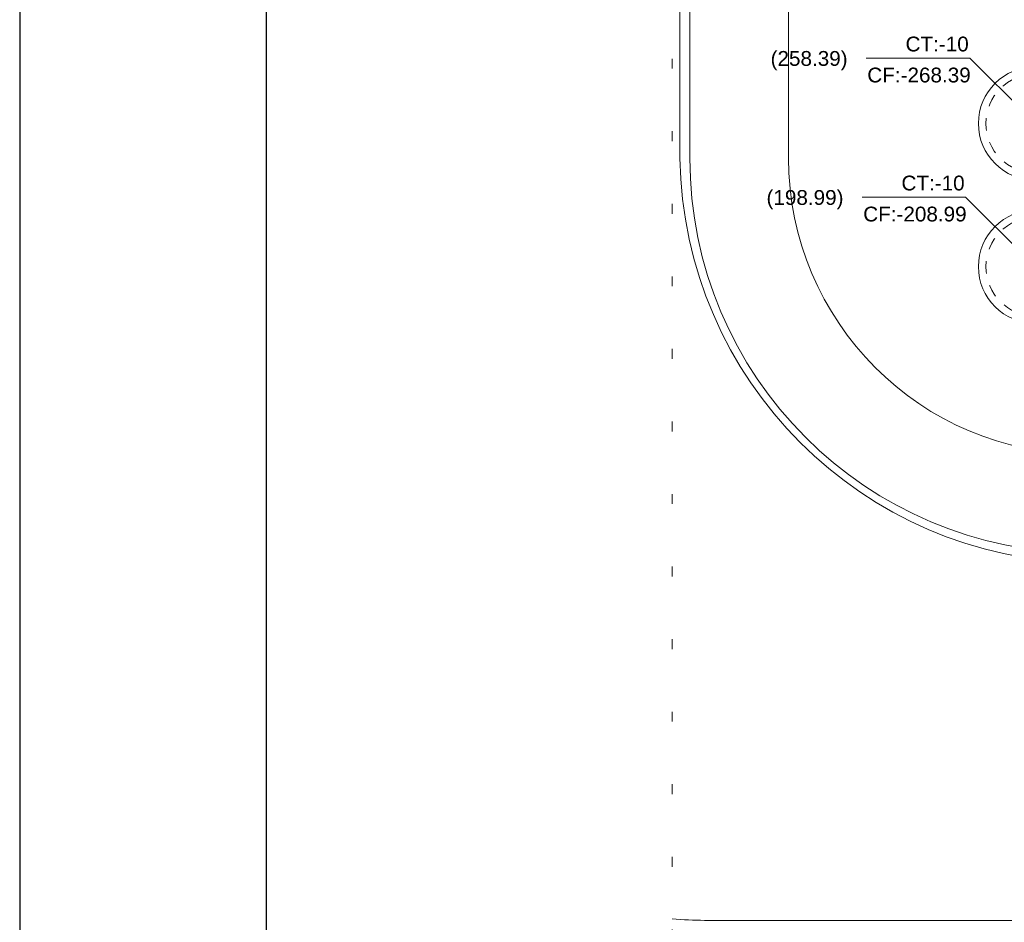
# Model space of a CAD drawing. Header units: feet. Extents: x 8 to 127, y 6 to 90.
# Tile 247 of 256: x 8 to 18, y 71 to 80. Entities that reach past the tile are written whole.
import ezdxf

# ---------------------------------------------------------------- set-up
doc = ezdxf.new("R2010")
doc.units = ezdxf.units.FT
doc.header["$MEASUREMENT"] = 0
doc.linetypes.add('DOT', pattern=[0.635, 0, -0.635])
doc.linetypes.add('JIS_02_1.2', pattern=[0.25, 0.125, -0.125])
for name, color, linetype in [('20', 252, 'Continuous'), ('ARQ-FOLHA', 7, 'Continuous'), ('NO ESPESSURA', 250, 'Continuous')]:
    doc.layers.add(name, color=color, linetype=linetype)
for name, color, linetype, lineweight in [('Cotas', 8, 'Continuous', 0), ('DI-Área do detalhe', 7, 'DOT', 0), ('Textos', 7, 'Continuous', 9), ('TQ-Filtro anaeróbio Sub-coletores', 108, 'Continuous', 18), ('TQ-Tanque séptico Sub-coletores', 108, 'Continuous', 18)]:
    doc.layers.add(name, color=color, linetype=linetype, lineweight=lineweight)
doc.styles.add('Arial', font='arial.ttf')

msp = doc.modelspace()

# ---------------------------------------------------------------- linework, layer by layer
at = {"layer": '20', "lineweight": 5}
for p, q in [((14.6652, 85.6367), (14.6652, 78.8863)), ((14.7652, 85.4837), (14.7652, 78.8863)), ((14.9152, 71.1644), (29.7377, 71.1644))]:
    msp.add_line(p, q, dxfattribs=at)
for centre, radius, start, end in [((18.8266, 78.9477), 4.1618, 180.84524, 269.15476), ((18.7652, 78.8863), 4, 180, 270)]:
    msp.add_arc(centre, radius, start, end, dxfattribs=at)
msp.add_ellipse((14.9152, 75.1644), major_axis=(4, 0), ratio=1, start_param=4.630065, end_param=4.712389, dxfattribs=at)
at = {"layer": 'ARQ-FOLHA'}
msp.add_line((7.9721, 89.9807), (7.9721, 5.8807), dxfattribs=at)
msp.add_lwpolyline([(125.8721, 88.9807), (10.4721, 88.9807), (10.4721, 6.8807), (125.8721, 6.8807), (125.8721, 88.9807)], dxfattribs=at)
at = {"layer": 'Cotas'}
for p, q in [((17.602, 79.8999), (16.554, 79.8999)), ((18.2652, 79.2368), (17.602, 79.8999)), ((17.5605, 78.4915), (16.5125, 78.4915)), ((18.2652, 77.7868), (17.5605, 78.4915))]:
    msp.add_line(p, q, dxfattribs=at)
at = {"layer": 'DI-Área do detalhe'}
msp.add_lwpolyline([(14.5863, 86.6899), (77.4592, 86.6899), (77.4592, 40.1026), (14.5863, 40.1026), (14.5863, 86.6899)], dxfattribs=at)
at = {"layer": 'NO ESPESSURA', "lineweight": 5}
msp.add_line((15.7652, 80.6117), (15.7652, 78.8863), dxfattribs=at)
msp.add_arc((18.7652, 78.8863), 3, 180, 270, dxfattribs=at)
at = {"layer": 'TQ-Filtro anaeróbio Sub-coletores', "linetype": 'Continuous'}
msp.add_circle((18.2652, 77.7868), 0.575, dxfattribs=at)
at = {"layer": 'TQ-Filtro anaeróbio Sub-coletores', "linetype": 'JIS_02_1.2'}
msp.add_circle((18.2652, 77.7868), 0.5, dxfattribs=at)
at = {"layer": 'TQ-Tanque séptico Sub-coletores', "linetype": 'Continuous'}
msp.add_circle((18.2652, 79.2368), 0.575, dxfattribs=at)
at = {"layer": 'TQ-Tanque séptico Sub-coletores', "linetype": 'JIS_02_1.2'}
msp.add_circle((18.2652, 79.2368), 0.5, dxfattribs=at)

# ---------------------------------------------------------------- texts
at = {"layer": 'Textos', "char_height": 0.15, "line_spacing_factor": 0.6, "style": 'Arial'}
for s, insert, width, attachment_point in [('CT:-10', (17.592, 79.9645), 1.280716, 9), ('(258.39)', (15.5838, 79.7754), 1.560366, 7), ('CF:-268.39', (16.564, 79.6504), 2.096113, 7), ('CT:-10', (17.5505, 78.5561), 1.280716, 9), ('(198.99)', (15.5423, 78.367), 1.560366, 7), ('CF:-208.99', (16.5225, 78.242), 2.096113, 7)]:
    msp.add_mtext(s, dxfattribs=dict(at, insert=insert, width=width, attachment_point=attachment_point))

doc.saveas('drawing.dxf')
